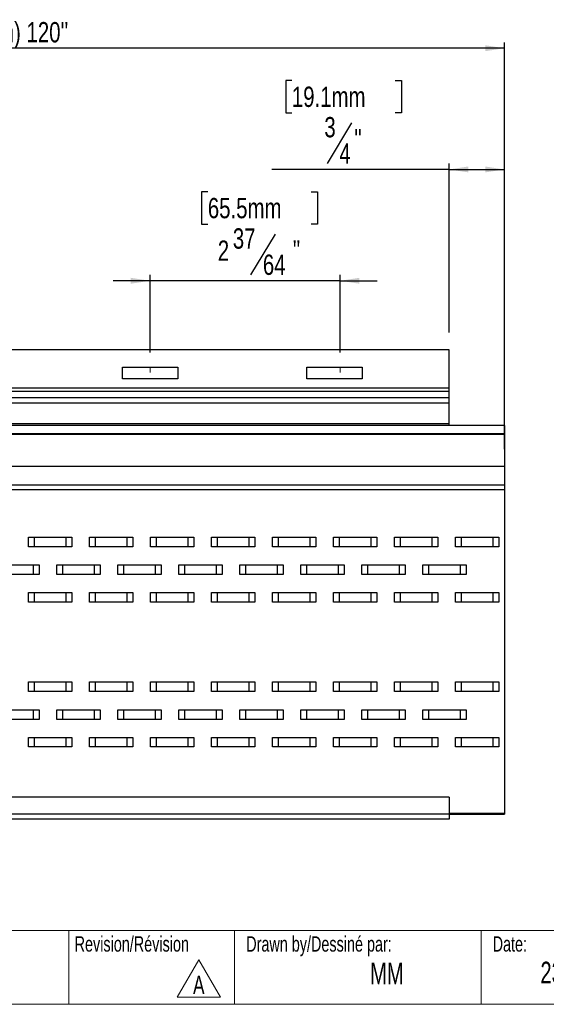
# Model space of a CAD drawing. Header units: inches. Extents: x 0.5 to 19.2, y 0.4 to 10.7.
# Tile 2 of 6: x 4.5 to 8.1, y 0.5 to 7.2. Entities that reach past the tile are written whole.
import ezdxf

# ---------------------------------------------------------------- set-up
doc = ezdxf.new("R2010")
doc.units = ezdxf.units.IN
doc.header["$MEASUREMENT"] = 0
doc.layers.add('FORMAT', color=7, linetype='Continuous')
doc.styles.add('SLDTEXTSTYLE0', font='TXT', dxfattribs={"width": 0.7})
doc.styles.add('SLDTEXTSTYLE3', font='TXT', dxfattribs={"width": 0.75})
doc.dimstyles.new('SLDDIMSTYLE0', dxfattribs={"dimtxt": 0.137795, "dimasz": 0.13, "dimexe": 0, "dimexo": 0.0625, "dimgap": 0.034449, "dimtad": 1, "dimdec": 6, "dimlfac": 2, "dimrnd": 1e-09, "dimzin": 12, "dimdsep": 46, "dimlunit": 5, "dimtxsty": 'SLDTEXTSTYLE3', "dimsah": 1, "dimcen": 0.09, "dimadec": 0, "dimazin": 3, "dimtfac": 1, "dimtmove": 0, "dimatfit": 0, "dimfxl": 1, "dimfrac": 2, "dimtolj": 1, "dimtzin": 12, "dimarcsym": 0})
doc.dimstyles.new('SLDDIMSTYLE1', dxfattribs={"dimtxt": 0.137795, "dimasz": 0.13, "dimexe": 0, "dimexo": 0.0625, "dimgap": 0.034449, "dimtad": 1, "dimdec": 6, "dimlfac": 2, "dimrnd": 1e-09, "dimzin": 12, "dimdsep": 46, "dimlunit": 5, "dimtxsty": 'SLDTEXTSTYLE3', "dimsah": 1, "dimcen": 0.09, "dimadec": 0, "dimazin": 3, "dimtfac": 1, "dimtofl": 0, "dimtmove": 0, "dimatfit": 3, "dimfxl": 1, "dimfrac": 2, "dimtolj": 1, "dimtzin": 12, "dimarcsym": 0})
doc.dimstyles.new('SLDDIMSTYLE2', dxfattribs={"dimtxt": 0.137795, "dimasz": 0.13, "dimexe": 0, "dimexo": 0.0625, "dimgap": 0.034449, "dimtad": 1, "dimlfac": 2, "dimrnd": 1e-09, "dimzin": 12, "dimdsep": 46, "dimlunit": 5, "dimtxsty": 'SLDTEXTSTYLE3', "dimsah": 1, "dimcen": 0.09, "dimadec": 0, "dimazin": 3, "dimtfac": 1, "dimtofl": 0, "dimtmove": 0, "dimatfit": 3, "dimfxl": 1, "dimfrac": 2, "dimtolj": 1, "dimtzin": 12, "dimarcsym": 0})

# ---------------------------------------------------------------- blocks, each defined once
blk = doc.blocks.new('SW_NOTE_0')
at = {"color": 0, "linetype": 'Continuous', "lineweight": 0}
for p, q in [((-0.0982, 0.0158), (0.0483, 0.2695)), ((0.0483, 0.2695), (0.1948, 0.0158)), ((0.1948, 0.0158), (-0.0982, 0.0158))]:
    blk.add_line(p, q, dxfattribs=at)
at = {"color": 0, "linetype": 'Continuous', "lineweight": 0, "insert": (0.0488, 0.1611), "char_height": 0.125, "attachment_point": 2, "style": 'SLDTEXTSTYLE0'}
blk.add_mtext('A', dxfattribs=at)
blk = doc.blocks.new('_D_4')
at = {"layer": 'FORMAT'}
for p, q in [((5.773, 6.0292), (5.731, 6.0292)), ((5.731, 6.0292), (5.731, 5.8105)), ((6.4738, 6.0292), (6.5158, 6.0292)), ((6.5158, 6.0292), (6.5158, 5.8105)), ((5.731, 5.8105), (5.773, 5.8105)), ((6.5158, 5.8105), (6.4738, 5.8105)), ((6.2286, 5.7421), (6.0632, 5.4665)), ((5.381, 5.4261), (5.131, 5.4261)), ((5.381, 4.9401), (5.381, 5.4655)), ((6.67, 5.4261), (5.381, 5.4261)), ((6.67, 4.9401), (6.67, 5.4655)), ((6.67, 5.4261), (6.92, 5.4261))]:
    blk.add_line(p, q, dxfattribs=at)
for points in [[(5.381, 5.4261), (5.251, 5.4461), (5.251, 5.4061)], [(6.67, 5.4261), (6.8, 5.4061), (6.8, 5.4461)]]:
    blk.add_solid(points, dxfattribs=at)
at = {"layer": 'FORMAT', "char_height": 0.1378, "attachment_point": 1, "style": 'SLDTEXTSTYLE3'}
for s, insert in [('65.5mm', (5.773, 5.9881)), ('37', (5.9423, 5.7819)), ('2', (5.8404, 5.6993)), ('"', (6.3495, 5.7014)), ('64', (6.1459, 5.6038))]:
    blk.add_mtext(s, dxfattribs=dict(at, insert=insert))
blk = doc.blocks.new('_D_7')
at = {"layer": 'FORMAT', "color": 250, "true_color": 0x454545}
for p, q in [((1.7834, 4.284), (1.7834, 7.0432)), ((7.7834, 4.284), (7.7834, 7.0432)), ((7.7834, 7.0038), (1.7834, 7.0038))]:
    blk.add_line(p, q, dxfattribs=at)
for points in [[(1.7834, 7.0038), (1.9134, 6.9838), (1.9134, 7.0238)], [(7.7834, 7.0038), (7.6534, 7.0238), (7.6534, 6.9838)]]:
    blk.add_solid(points, dxfattribs=at)
at = {"layer": 'FORMAT', "color": 250, "true_color": 0x454545, "insert": (3.8757, 7.1814), "char_height": 0.137795, "attachment_point": 1, "style": 'SLDTEXTSTYLE3'}
blk.add_mtext("(3048mm) 120''", dxfattribs=at)
blk = doc.blocks.new('_D_9')
at = {"layer": 'FORMAT', "color": 250, "true_color": 0x454545}
for p, q in [((6.3425, 6.7845), (6.3005, 6.7845)), ((6.3005, 6.7845), (6.3005, 6.5657)), ((7.0433, 6.7845), (7.0853, 6.7845)), ((7.0853, 6.7845), (7.0853, 6.5657)), ((6.3005, 6.5657), (6.3425, 6.5657)), ((7.0853, 6.5657), (7.0433, 6.5657)), ((6.7471, 6.4973), (6.5818, 6.2218)), ((7.4084, 5.0747), (7.4084, 6.2207)), ((7.7834, 4.5629), (7.7834, 6.2207)), ((7.4084, 6.1814), (6.2076, 6.1814)), ((7.4084, 6.1814), (7.7834, 6.1814))]:
    blk.add_line(p, q, dxfattribs=at)
for points in [[(7.4084, 6.1814), (7.5384, 6.1614), (7.5384, 6.2014)], [(7.7834, 6.1814), (7.6534, 6.2014), (7.6534, 6.1614)]]:
    blk.add_solid(points, dxfattribs=at)
at = {"layer": 'FORMAT', "color": 250, "true_color": 0x454545, "char_height": 0.1378, "attachment_point": 1, "style": 'SLDTEXTSTYLE3'}
for s, insert in [('19.1mm', (6.3425, 6.7433)), ('3', (6.5626, 6.5372)), ('"', (6.7663, 6.4566)), ('4', (6.6645, 6.359))]:
    blk.add_mtext(s, dxfattribs=dict(at, insert=insert))

msp = doc.modelspace()

# ---------------------------------------------------------------- linework, layer by layer
at = {"color": 7, "linetype": 'Continuous', "lineweight": 25}
for p, q in [((7.40836606, 4.95657335), (2.15836606, 4.95657335)), ((7.40836606, 4.69816982), (7.40836606, 4.95657335)), ((5.19346401, 4.83964422), (5.56846401, 4.83964422)), ((5.19346401, 4.76090406), (5.19346401, 4.83964422)), ((5.56846401, 4.83964422), (5.56846401, 4.76090406)), ((6.44346401, 4.83964422), (6.81846401, 4.83964422)), ((6.44346401, 4.76090406), (6.44346401, 4.83964422)), ((6.81846401, 4.83964422), (6.81846401, 4.76090406)), ((5.56846401, 4.76090406), (5.19346401, 4.76090406)), ((6.81846401, 4.76090406), (6.44346401, 4.76090406)), ((7.40836606, 4.69816982), (2.15836606, 4.69816982)), ((7.40836606, 4.67531663), (7.40836606, 4.69816982)), ((7.40836606, 4.67531663), (2.15836606, 4.67531663)), ((7.40836606, 4.63156792), (2.15836606, 4.63156792)), ((7.40836606, 4.63156792), (7.40836606, 4.67531663)), ((7.40836606, 4.59630607), (7.40836606, 4.63156792)), ((7.40836606, 4.59630607), (2.15836606, 4.59630607)), ((7.40836606, 4.45554783), (7.40836606, 4.59630607)), ((7.78336606, 4.44346556), (1.78336606, 4.44346556)), ((7.40836606, 4.45554783), (2.15836606, 4.45554783)), ((7.40836606, 4.44476233), (7.40836606, 4.45554783)), ((7.78336606, 4.44476233), (7.40836606, 4.44476233)), ((7.78336606, 4.44476233), (7.78336606, 4.44346556)), ((7.78336606, 4.44346556), (7.78336606, 4.38719538)), ((7.78336606, 4.38719538), (1.78336606, 4.38719538)), ((7.78336606, 4.38242393), (1.78336606, 4.38242393)), ((7.78336606, 4.38719538), (7.78336606, 4.38242393)), ((7.78336606, 4.38242393), (7.78336606, 4.1658885)), ((7.78336606, 4.1658885), (1.78336606, 4.1658885)), ((7.78336606, 4.1658885), (7.78336606, 4.03980769)), ((7.78336606, 4.03980769), (1.78336606, 4.03980769)), ((7.78336606, 4.03980769), (7.78336606, 4.00755761)), ((7.78336606, 4.00755761), (1.78336606, 4.00755761)), ((7.78336606, 4.00755761), (7.78336606, 1.81267572)), ((4.55686316, 3.62149881), (4.55686316, 3.68645944)), ((4.55686316, 3.68645944), (4.5958982, 3.68645944)), ((4.5958982, 3.68645944), (4.5958982, 3.62149881)), ((4.5958982, 3.68645944), (4.81310372, 3.68645944)), ((4.81310372, 3.62149881), (4.81310372, 3.68645944)), ((4.81310372, 3.68645944), (4.85213876, 3.68645944)), ((4.85213876, 3.68645944), (4.85213876, 3.62149881)), ((4.97024899, 3.62149881), (4.97024899, 3.68645944)), ((4.97024899, 3.68645944), (5.00928402, 3.68645944)), ((5.00928402, 3.68645944), (5.00928402, 3.62149881)), ((5.00928402, 3.68645944), (5.22648955, 3.68645944)), ((5.22648955, 3.62149881), (5.22648955, 3.68645944)), ((5.22648955, 3.68645944), (5.26552458, 3.68645944)), ((5.26552458, 3.68645944), (5.26552458, 3.62149881)), ((5.38363482, 3.62149881), (5.38363482, 3.68645944)), ((5.38363482, 3.68645944), (5.42266985, 3.68645944)), ((5.42266985, 3.68645944), (5.42266985, 3.62149881)), ((5.42266985, 3.68645944), (5.63987538, 3.68645944)), ((5.63987538, 3.62149881), (5.63987538, 3.68645944)), ((5.63987538, 3.68645944), (5.67891041, 3.68645944)), ((5.67891041, 3.68645944), (5.67891041, 3.62149881)), ((5.79702065, 3.62149881), (5.79702065, 3.68645944)), ((5.79702065, 3.68645944), (5.83605568, 3.68645944)), ((5.83605568, 3.68645944), (5.83605568, 3.62149881)), ((5.83605568, 3.68645944), (6.0532612, 3.68645944)), ((6.0532612, 3.62149881), (6.0532612, 3.68645944)), ((6.0532612, 3.68645944), (6.09229624, 3.68645944)), ((6.09229624, 3.68645944), (6.09229624, 3.62149881)), ((6.21040647, 3.62149881), (6.21040647, 3.68645944)), ((6.21040647, 3.68645944), (6.2494415, 3.68645944)), ((6.2494415, 3.68645944), (6.2494415, 3.62149881)), ((6.2494415, 3.68645944), (6.46664703, 3.68645944)), ((6.46664703, 3.62149881), (6.46664703, 3.68645944)), ((6.46664703, 3.68645944), (6.50568206, 3.68645944)), ((6.50568206, 3.68645944), (6.50568206, 3.62149881)), ((6.6237923, 3.62149881), (6.6237923, 3.68645944)), ((6.6237923, 3.68645944), (6.66282733, 3.68645944)), ((6.66282733, 3.68645944), (6.66282733, 3.62149881)), ((6.66282733, 3.68645944), (6.88003286, 3.68645944)), ((6.88003286, 3.62149881), (6.88003286, 3.68645944)), ((6.88003286, 3.68645944), (6.91906789, 3.68645944)), ((6.91906789, 3.68645944), (6.91906789, 3.62149881)), ((7.03717813, 3.62149881), (7.03717813, 3.68645944)), ((7.03717813, 3.68645944), (7.07621316, 3.68645944)), ((7.07621316, 3.68645944), (7.07621316, 3.62149881)), ((7.07621316, 3.68645944), (7.29341868, 3.68645944)), ((7.29341868, 3.62149881), (7.29341868, 3.68645944)), ((7.29341868, 3.68645944), (7.33245372, 3.68645944)), ((7.33245372, 3.68645944), (7.33245372, 3.62149881)), ((7.45056395, 3.62149881), (7.45056395, 3.68645944)), ((7.45056395, 3.68645944), (7.48959898, 3.68645944)), ((7.48959898, 3.68645944), (7.48959898, 3.62149881)), ((7.48959898, 3.68645944), (7.70680451, 3.68645944)), ((7.70680451, 3.62149881), (7.70680451, 3.68645944)), ((7.70680451, 3.68645944), (7.74583954, 3.68645944)), ((7.74583954, 3.68645944), (7.74583954, 3.62149881)), ((4.5958982, 3.62149881), (4.55686316, 3.62149881)), ((4.81310372, 3.62149881), (4.5958982, 3.62149881)), ((4.85213876, 3.62149881), (4.81310372, 3.62149881)), ((5.00928402, 3.62149881), (4.97024899, 3.62149881)), ((5.22648955, 3.62149881), (5.00928402, 3.62149881)), ((5.26552458, 3.62149881), (5.22648955, 3.62149881)), ((5.42266985, 3.62149881), (5.38363482, 3.62149881)), ((5.63987538, 3.62149881), (5.42266985, 3.62149881)), ((5.67891041, 3.62149881), (5.63987538, 3.62149881)), ((5.83605568, 3.62149881), (5.79702065, 3.62149881)), ((6.0532612, 3.62149881), (5.83605568, 3.62149881)), ((6.09229624, 3.62149881), (6.0532612, 3.62149881)), ((6.2494415, 3.62149881), (6.21040647, 3.62149881)), ((6.46664703, 3.62149881), (6.2494415, 3.62149881)), ((6.50568206, 3.62149881), (6.46664703, 3.62149881)), ((6.66282733, 3.62149881), (6.6237923, 3.62149881)), ((6.88003286, 3.62149881), (6.66282733, 3.62149881)), ((6.91906789, 3.62149881), (6.88003286, 3.62149881)), ((7.07621316, 3.62149881), (7.03717813, 3.62149881)), ((7.29341868, 3.62149881), (7.07621316, 3.62149881)), ((7.33245372, 3.62149881), (7.29341868, 3.62149881)), ((7.48959898, 3.62149881), (7.45056395, 3.62149881)), ((7.70680451, 3.62149881), (7.48959898, 3.62149881)), ((7.74583954, 3.62149881), (7.70680451, 3.62149881)), ((4.3744415, 3.49922004), (4.59164703, 3.49922004)), ((4.59164703, 3.43425941), (4.59164703, 3.49922004)), ((4.59164703, 3.49922004), (4.63068206, 3.49922004)), ((4.63068206, 3.49922004), (4.63068206, 3.43425941)), ((4.7487923, 3.43425941), (4.7487923, 3.49922004)), ((4.7487923, 3.49922004), (4.78782733, 3.49922004)), ((4.78782733, 3.49922004), (4.78782733, 3.43425941)), ((4.78782733, 3.49922004), (5.00503286, 3.49922004)), ((5.00503286, 3.43425941), (5.00503286, 3.49922004)), ((5.00503286, 3.49922004), (5.04406789, 3.49922004)), ((5.04406789, 3.49922004), (5.04406789, 3.43425941)), ((5.16217813, 3.43425941), (5.16217813, 3.49922004)), ((5.16217813, 3.49922004), (5.20121316, 3.49922004)), ((5.20121316, 3.49922004), (5.20121316, 3.43425941)), ((5.20121316, 3.49922004), (5.41841868, 3.49922004)), ((5.41841868, 3.43425941), (5.41841868, 3.49922004)), ((5.41841868, 3.49922004), (5.45745372, 3.49922004)), ((5.45745372, 3.49922004), (5.45745372, 3.43425941)), ((5.57556395, 3.43425941), (5.57556395, 3.49922004)), ((5.57556395, 3.49922004), (5.61459898, 3.49922004)), ((5.61459898, 3.49922004), (5.61459898, 3.43425941)), ((5.61459898, 3.49922004), (5.83180451, 3.49922004)), ((5.83180451, 3.43425941), (5.83180451, 3.49922004)), ((5.83180451, 3.49922004), (5.87083954, 3.49922004)), ((5.87083954, 3.49922004), (5.87083954, 3.43425941)), ((5.98894978, 3.43425941), (5.98894978, 3.49922004)), ((5.98894978, 3.49922004), (6.02798481, 3.49922004)), ((6.02798481, 3.49922004), (6.02798481, 3.43425941)), ((6.02798481, 3.49922004), (6.24519034, 3.49922004)), ((6.24519034, 3.43425941), (6.24519034, 3.49922004)), ((6.24519034, 3.49922004), (6.28422537, 3.49922004)), ((6.28422537, 3.49922004), (6.28422537, 3.43425941)), ((6.40233561, 3.43425941), (6.40233561, 3.49922004)), ((6.40233561, 3.49922004), (6.44137064, 3.49922004)), ((6.44137064, 3.49922004), (6.44137064, 3.43425941)), ((6.44137064, 3.49922004), (6.65857617, 3.49922004)), ((6.65857617, 3.43425941), (6.65857617, 3.49922004)), ((6.65857617, 3.49922004), (6.6976112, 3.49922004)), ((6.6976112, 3.49922004), (6.6976112, 3.43425941)), ((6.81572143, 3.43425941), (6.81572143, 3.49922004)), ((6.81572143, 3.49922004), (6.85475646, 3.49922004)), ((6.85475646, 3.49922004), (6.85475646, 3.43425941)), ((6.85475646, 3.49922004), (7.07196199, 3.49922004)), ((7.07196199, 3.43425941), (7.07196199, 3.49922004)), ((7.07196199, 3.49922004), (7.11099702, 3.49922004)), ((7.11099702, 3.49922004), (7.11099702, 3.43425941)), ((7.22910726, 3.43425941), (7.22910726, 3.49922004)), ((7.22910726, 3.49922004), (7.26814229, 3.49922004)), ((7.26814229, 3.49922004), (7.26814229, 3.43425941)), ((7.26814229, 3.49922004), (7.48534782, 3.49922004)), ((7.48534782, 3.43425941), (7.48534782, 3.49922004)), ((7.48534782, 3.49922004), (7.52438285, 3.49922004)), ((7.52438285, 3.49922004), (7.52438285, 3.43425941)), ((4.59164703, 3.43425941), (4.3744415, 3.43425941)), ((4.63068206, 3.43425941), (4.59164703, 3.43425941)), ((4.78782733, 3.43425941), (4.7487923, 3.43425941)), ((5.00503286, 3.43425941), (4.78782733, 3.43425941)), ((5.04406789, 3.43425941), (5.00503286, 3.43425941)), ((5.20121316, 3.43425941), (5.16217813, 3.43425941)), ((5.41841868, 3.43425941), (5.20121316, 3.43425941)), ((5.45745372, 3.43425941), (5.41841868, 3.43425941)), ((5.61459898, 3.43425941), (5.57556395, 3.43425941)), ((5.83180451, 3.43425941), (5.61459898, 3.43425941)), ((5.87083954, 3.43425941), (5.83180451, 3.43425941)), ((6.02798481, 3.43425941), (5.98894978, 3.43425941)), ((6.24519034, 3.43425941), (6.02798481, 3.43425941)), ((6.28422537, 3.43425941), (6.24519034, 3.43425941)), ((6.44137064, 3.43425941), (6.40233561, 3.43425941)), ((6.65857617, 3.43425941), (6.44137064, 3.43425941)), ((6.6976112, 3.43425941), (6.65857617, 3.43425941)), ((6.85475646, 3.43425941), (6.81572143, 3.43425941)), ((7.07196199, 3.43425941), (6.85475646, 3.43425941)), ((7.11099702, 3.43425941), (7.07196199, 3.43425941)), ((7.26814229, 3.43425941), (7.22910726, 3.43425941)), ((7.48534782, 3.43425941), (7.26814229, 3.43425941)), ((7.52438285, 3.43425941), (7.48534782, 3.43425941)), ((4.55686316, 3.24551456), (4.55686316, 3.31047519)), ((4.55686316, 3.31047519), (4.5958982, 3.31047519)), ((4.5958982, 3.31047519), (4.5958982, 3.24551456)), ((4.5958982, 3.31047519), (4.81310372, 3.31047519)), ((4.81310372, 3.24551456), (4.81310372, 3.31047519)), ((4.81310372, 3.31047519), (4.85213876, 3.31047519)), ((4.85213876, 3.31047519), (4.85213876, 3.24551456)), ((4.97024899, 3.24551456), (4.97024899, 3.31047519)), ((4.97024899, 3.31047519), (5.00928402, 3.31047519)), ((5.00928402, 3.31047519), (5.00928402, 3.24551456)), ((5.00928402, 3.31047519), (5.22648955, 3.31047519)), ((5.22648955, 3.24551456), (5.22648955, 3.31047519)), ((5.22648955, 3.31047519), (5.26552458, 3.31047519)), ((5.26552458, 3.31047519), (5.26552458, 3.24551456)), ((5.38363482, 3.24551456), (5.38363482, 3.31047519)), ((5.38363482, 3.31047519), (5.42266985, 3.31047519)), ((5.42266985, 3.31047519), (5.42266985, 3.24551456)), ((5.42266985, 3.31047519), (5.63987538, 3.31047519)), ((5.63987538, 3.24551456), (5.63987538, 3.31047519)), ((5.63987538, 3.31047519), (5.67891041, 3.31047519)), ((5.67891041, 3.31047519), (5.67891041, 3.24551456)), ((5.79702065, 3.24551456), (5.79702065, 3.31047519)), ((5.79702065, 3.31047519), (5.83605568, 3.31047519)), ((5.83605568, 3.31047519), (5.83605568, 3.24551456)), ((5.83605568, 3.31047519), (6.0532612, 3.31047519)), ((6.0532612, 3.24551456), (6.0532612, 3.31047519)), ((6.0532612, 3.31047519), (6.09229624, 3.31047519)), ((6.09229624, 3.31047519), (6.09229624, 3.24551456)), ((6.21040647, 3.24551456), (6.21040647, 3.31047519)), ((6.21040647, 3.31047519), (6.2494415, 3.31047519)), ((6.2494415, 3.31047519), (6.2494415, 3.24551456)), ((6.2494415, 3.31047519), (6.46664703, 3.31047519)), ((6.46664703, 3.24551456), (6.46664703, 3.31047519)), ((6.46664703, 3.31047519), (6.50568206, 3.31047519)), ((6.50568206, 3.31047519), (6.50568206, 3.24551456)), ((6.6237923, 3.24551456), (6.6237923, 3.31047519)), ((6.6237923, 3.31047519), (6.66282733, 3.31047519)), ((6.66282733, 3.31047519), (6.66282733, 3.24551456)), ((6.66282733, 3.31047519), (6.88003286, 3.31047519)), ((6.88003286, 3.24551456), (6.88003286, 3.31047519)), ((6.88003286, 3.31047519), (6.91906789, 3.31047519)), ((6.91906789, 3.31047519), (6.91906789, 3.24551456)), ((7.03717813, 3.24551456), (7.03717813, 3.31047519)), ((7.03717813, 3.31047519), (7.07621316, 3.31047519)), ((7.07621316, 3.31047519), (7.07621316, 3.24551456)), ((7.07621316, 3.31047519), (7.29341868, 3.31047519)), ((7.29341868, 3.24551456), (7.29341868, 3.31047519)), ((7.29341868, 3.31047519), (7.33245372, 3.31047519)), ((7.33245372, 3.31047519), (7.33245372, 3.24551456)), ((7.45056395, 3.24551456), (7.45056395, 3.31047519)), ((7.45056395, 3.31047519), (7.48959898, 3.31047519)), ((7.48959898, 3.31047519), (7.48959898, 3.24551456)), ((7.48959898, 3.31047519), (7.70680451, 3.31047519)), ((7.70680451, 3.24551456), (7.70680451, 3.31047519)), ((7.70680451, 3.31047519), (7.74583954, 3.31047519)), ((7.74583954, 3.31047519), (7.74583954, 3.24551456)), ((4.5958982, 3.24551456), (4.55686316, 3.24551456)), ((4.81310372, 3.24551456), (4.5958982, 3.24551456)), ((4.85213876, 3.24551456), (4.81310372, 3.24551456)), ((5.00928402, 3.24551456), (4.97024899, 3.24551456)), ((5.22648955, 3.24551456), (5.00928402, 3.24551456)), ((5.26552458, 3.24551456), (5.22648955, 3.24551456)), ((5.42266985, 3.24551456), (5.38363482, 3.24551456)), ((5.63987538, 3.24551456), (5.42266985, 3.24551456)), ((5.67891041, 3.24551456), (5.63987538, 3.24551456)), ((5.83605568, 3.24551456), (5.79702065, 3.24551456)), ((6.0532612, 3.24551456), (5.83605568, 3.24551456)), ((6.09229624, 3.24551456), (6.0532612, 3.24551456)), ((6.2494415, 3.24551456), (6.21040647, 3.24551456)), ((6.46664703, 3.24551456), (6.2494415, 3.24551456)), ((6.50568206, 3.24551456), (6.46664703, 3.24551456)), ((6.66282733, 3.24551456), (6.6237923, 3.24551456)), ((6.88003286, 3.24551456), (6.66282733, 3.24551456)), ((6.91906789, 3.24551456), (6.88003286, 3.24551456)), ((7.07621316, 3.24551456), (7.03717813, 3.24551456)), ((7.29341868, 3.24551456), (7.07621316, 3.24551456)), ((7.33245372, 3.24551456), (7.29341868, 3.24551456)), ((7.48959898, 3.24551456), (7.45056395, 3.24551456)), ((7.70680451, 3.24551456), (7.48959898, 3.24551456)), ((7.74583954, 3.24551456), (7.70680451, 3.24551456)), ((4.55686316, 2.63921535), (4.55686316, 2.70417598)), ((4.55686316, 2.70417598), (4.5958982, 2.70417598)), ((4.5958982, 2.70417598), (4.5958982, 2.63921535)), ((4.5958982, 2.70417598), (4.81310372, 2.70417598)), ((4.81310372, 2.63921535), (4.81310372, 2.70417598)), ((4.81310372, 2.70417598), (4.85213876, 2.70417598)), ((4.85213876, 2.70417598), (4.85213876, 2.63921535)), ((4.97024899, 2.63921535), (4.97024899, 2.70417598)), ((4.97024899, 2.70417598), (5.00928402, 2.70417598)), ((5.00928402, 2.70417598), (5.00928402, 2.63921535)), ((5.00928402, 2.70417598), (5.22648955, 2.70417598)), ((5.22648955, 2.63921535), (5.22648955, 2.70417598)), ((5.22648955, 2.70417598), (5.26552458, 2.70417598)), ((5.26552458, 2.70417598), (5.26552458, 2.63921535)), ((5.38363482, 2.63921535), (5.38363482, 2.70417598)), ((5.38363482, 2.70417598), (5.42266985, 2.70417598)), ((5.42266985, 2.70417598), (5.42266985, 2.63921535)), ((5.42266985, 2.70417598), (5.63987538, 2.70417598)), ((5.63987538, 2.63921535), (5.63987538, 2.70417598)), ((5.63987538, 2.70417598), (5.67891041, 2.70417598)), ((5.67891041, 2.70417598), (5.67891041, 2.63921535)), ((5.79702065, 2.63921535), (5.79702065, 2.70417598)), ((5.79702065, 2.70417598), (5.83605568, 2.70417598)), ((5.83605568, 2.70417598), (5.83605568, 2.63921535)), ((5.83605568, 2.70417598), (6.0532612, 2.70417598)), ((6.0532612, 2.63921535), (6.0532612, 2.70417598)), ((6.0532612, 2.70417598), (6.09229624, 2.70417598)), ((6.09229624, 2.70417598), (6.09229624, 2.63921535)), ((6.21040647, 2.63921535), (6.21040647, 2.70417598)), ((6.21040647, 2.70417598), (6.2494415, 2.70417598)), ((6.2494415, 2.70417598), (6.2494415, 2.63921535)), ((6.2494415, 2.70417598), (6.46664703, 2.70417598)), ((6.46664703, 2.63921535), (6.46664703, 2.70417598)), ((6.46664703, 2.70417598), (6.50568206, 2.70417598)), ((6.50568206, 2.70417598), (6.50568206, 2.63921535)), ((6.6237923, 2.63921535), (6.6237923, 2.70417598)), ((6.6237923, 2.70417598), (6.66282733, 2.70417598)), ((6.66282733, 2.70417598), (6.66282733, 2.63921535)), ((6.66282733, 2.70417598), (6.88003286, 2.70417598)), ((6.88003286, 2.63921535), (6.88003286, 2.70417598)), ((6.88003286, 2.70417598), (6.91906789, 2.70417598)), ((6.91906789, 2.70417598), (6.91906789, 2.63921535)), ((7.03717813, 2.63921535), (7.03717813, 2.70417598)), ((7.03717813, 2.70417598), (7.07621316, 2.70417598)), ((7.07621316, 2.70417598), (7.07621316, 2.63921535)), ((7.07621316, 2.70417598), (7.29341868, 2.70417598)), ((7.29341868, 2.63921535), (7.29341868, 2.70417598)), ((7.29341868, 2.70417598), (7.33245372, 2.70417598)), ((7.33245372, 2.70417598), (7.33245372, 2.63921535)), ((7.45056395, 2.63921535), (7.45056395, 2.70417598)), ((7.45056395, 2.70417598), (7.48959898, 2.70417598)), ((7.48959898, 2.70417598), (7.48959898, 2.63921535)), ((7.48959898, 2.70417598), (7.70680451, 2.70417598)), ((7.70680451, 2.63921535), (7.70680451, 2.70417598)), ((7.70680451, 2.70417598), (7.74583954, 2.70417598)), ((7.74583954, 2.70417598), (7.74583954, 2.63921535)), ((4.5958982, 2.63921535), (4.55686316, 2.63921535)), ((4.81310372, 2.63921535), (4.5958982, 2.63921535)), ((4.85213876, 2.63921535), (4.81310372, 2.63921535)), ((5.00928402, 2.63921535), (4.97024899, 2.63921535)), ((5.22648955, 2.63921535), (5.00928402, 2.63921535)), ((5.26552458, 2.63921535), (5.22648955, 2.63921535)), ((5.42266985, 2.63921535), (5.38363482, 2.63921535)), ((5.63987538, 2.63921535), (5.42266985, 2.63921535)), ((5.67891041, 2.63921535), (5.63987538, 2.63921535)), ((5.83605568, 2.63921535), (5.79702065, 2.63921535)), ((6.0532612, 2.63921535), (5.83605568, 2.63921535)), ((6.09229624, 2.63921535), (6.0532612, 2.63921535)), ((6.2494415, 2.63921535), (6.21040647, 2.63921535)), ((6.46664703, 2.63921535), (6.2494415, 2.63921535)), ((6.50568206, 2.63921535), (6.46664703, 2.63921535)), ((6.66282733, 2.63921535), (6.6237923, 2.63921535)), ((6.88003286, 2.63921535), (6.66282733, 2.63921535)), ((6.91906789, 2.63921535), (6.88003286, 2.63921535)), ((7.07621316, 2.63921535), (7.03717813, 2.63921535)), ((7.29341868, 2.63921535), (7.07621316, 2.63921535)), ((7.33245372, 2.63921535), (7.29341868, 2.63921535)), ((7.48959898, 2.63921535), (7.45056395, 2.63921535)), ((7.70680451, 2.63921535), (7.48959898, 2.63921535)), ((7.74583954, 2.63921535), (7.70680451, 2.63921535)), ((4.3744415, 2.51543113), (4.59164703, 2.51543113)), ((4.59164703, 2.4504705), (4.59164703, 2.51543113)), ((4.59164703, 2.51543113), (4.63068206, 2.51543113)), ((4.63068206, 2.51543113), (4.63068206, 2.4504705)), ((4.7487923, 2.4504705), (4.7487923, 2.51543113)), ((4.7487923, 2.51543113), (4.78782733, 2.51543113)), ((4.78782733, 2.51543113), (4.78782733, 2.4504705)), ((4.78782733, 2.51543113), (5.00503286, 2.51543113)), ((5.00503286, 2.4504705), (5.00503286, 2.51543113)), ((5.00503286, 2.51543113), (5.04406789, 2.51543113)), ((5.04406789, 2.51543113), (5.04406789, 2.4504705)), ((5.16217813, 2.4504705), (5.16217813, 2.51543113)), ((5.16217813, 2.51543113), (5.20121316, 2.51543113)), ((5.20121316, 2.51543113), (5.20121316, 2.4504705)), ((5.20121316, 2.51543113), (5.41841868, 2.51543113)), ((5.41841868, 2.4504705), (5.41841868, 2.51543113)), ((5.41841868, 2.51543113), (5.45745372, 2.51543113)), ((5.45745372, 2.51543113), (5.45745372, 2.4504705)), ((5.57556395, 2.4504705), (5.57556395, 2.51543113)), ((5.57556395, 2.51543113), (5.61459898, 2.51543113)), ((5.61459898, 2.51543113), (5.61459898, 2.4504705)), ((5.61459898, 2.51543113), (5.83180451, 2.51543113)), ((5.83180451, 2.4504705), (5.83180451, 2.51543113)), ((5.83180451, 2.51543113), (5.87083954, 2.51543113)), ((5.87083954, 2.51543113), (5.87083954, 2.4504705)), ((5.98894978, 2.4504705), (5.98894978, 2.51543113)), ((5.98894978, 2.51543113), (6.02798481, 2.51543113)), ((6.02798481, 2.51543113), (6.02798481, 2.4504705)), ((6.02798481, 2.51543113), (6.24519034, 2.51543113)), ((6.24519034, 2.4504705), (6.24519034, 2.51543113)), ((6.24519034, 2.51543113), (6.28422537, 2.51543113)), ((6.28422537, 2.51543113), (6.28422537, 2.4504705)), ((6.40233561, 2.4504705), (6.40233561, 2.51543113)), ((6.40233561, 2.51543113), (6.44137064, 2.51543113)), ((6.44137064, 2.51543113), (6.44137064, 2.4504705)), ((6.44137064, 2.51543113), (6.65857617, 2.51543113)), ((6.65857617, 2.4504705), (6.65857617, 2.51543113)), ((6.65857617, 2.51543113), (6.6976112, 2.51543113)), ((6.6976112, 2.51543113), (6.6976112, 2.4504705)), ((6.81572143, 2.4504705), (6.81572143, 2.51543113)), ((6.81572143, 2.51543113), (6.85475646, 2.51543113)), ((6.85475646, 2.51543113), (6.85475646, 2.4504705)), ((6.85475646, 2.51543113), (7.07196199, 2.51543113)), ((7.07196199, 2.4504705), (7.07196199, 2.51543113)), ((7.07196199, 2.51543113), (7.11099702, 2.51543113)), ((7.11099702, 2.51543113), (7.11099702, 2.4504705)), ((7.22910726, 2.4504705), (7.22910726, 2.51543113)), ((7.22910726, 2.51543113), (7.26814229, 2.51543113)), ((7.26814229, 2.51543113), (7.26814229, 2.4504705)), ((7.26814229, 2.51543113), (7.48534782, 2.51543113)), ((7.48534782, 2.4504705), (7.48534782, 2.51543113)), ((7.48534782, 2.51543113), (7.52438285, 2.51543113)), ((7.52438285, 2.51543113), (7.52438285, 2.4504705)), ((4.59164703, 2.4504705), (4.3744415, 2.4504705)), ((4.63068206, 2.4504705), (4.59164703, 2.4504705)), ((4.78782733, 2.4504705), (4.7487923, 2.4504705)), ((5.00503286, 2.4504705), (4.78782733, 2.4504705)), ((5.04406789, 2.4504705), (5.00503286, 2.4504705)), ((5.20121316, 2.4504705), (5.16217813, 2.4504705)), ((5.41841868, 2.4504705), (5.20121316, 2.4504705)), ((5.45745372, 2.4504705), (5.41841868, 2.4504705)), ((5.61459898, 2.4504705), (5.57556395, 2.4504705)), ((5.83180451, 2.4504705), (5.61459898, 2.4504705)), ((5.87083954, 2.4504705), (5.83180451, 2.4504705)), ((6.02798481, 2.4504705), (5.98894978, 2.4504705)), ((6.24519034, 2.4504705), (6.02798481, 2.4504705)), ((6.28422537, 2.4504705), (6.24519034, 2.4504705)), ((6.44137064, 2.4504705), (6.40233561, 2.4504705)), ((6.65857617, 2.4504705), (6.44137064, 2.4504705)), ((6.6976112, 2.4504705), (6.65857617, 2.4504705)), ((6.85475646, 2.4504705), (6.81572143, 2.4504705)), ((7.07196199, 2.4504705), (6.85475646, 2.4504705)), ((7.11099702, 2.4504705), (7.07196199, 2.4504705)), ((7.26814229, 2.4504705), (7.22910726, 2.4504705)), ((7.48534782, 2.4504705), (7.26814229, 2.4504705)), ((7.52438285, 2.4504705), (7.48534782, 2.4504705)), ((4.55686316, 2.26323109), (4.55686316, 2.32819172)), ((4.55686316, 2.32819172), (4.5958982, 2.32819172)), ((4.5958982, 2.32819172), (4.5958982, 2.26323109)), ((4.5958982, 2.32819172), (4.81310372, 2.32819172)), ((4.81310372, 2.26323109), (4.81310372, 2.32819172)), ((4.81310372, 2.32819172), (4.85213876, 2.32819172)), ((4.85213876, 2.32819172), (4.85213876, 2.26323109)), ((4.97024899, 2.26323109), (4.97024899, 2.32819172)), ((4.97024899, 2.32819172), (5.00928402, 2.32819172)), ((5.00928402, 2.32819172), (5.00928402, 2.26323109)), ((5.00928402, 2.32819172), (5.22648955, 2.32819172)), ((5.22648955, 2.26323109), (5.22648955, 2.32819172)), ((5.22648955, 2.32819172), (5.26552458, 2.32819172)), ((5.26552458, 2.32819172), (5.26552458, 2.26323109)), ((5.38363482, 2.26323109), (5.38363482, 2.32819172)), ((5.38363482, 2.32819172), (5.42266985, 2.32819172)), ((5.42266985, 2.32819172), (5.42266985, 2.26323109)), ((5.42266985, 2.32819172), (5.63987538, 2.32819172)), ((5.63987538, 2.26323109), (5.63987538, 2.32819172)), ((5.63987538, 2.32819172), (5.67891041, 2.32819172)), ((5.67891041, 2.32819172), (5.67891041, 2.26323109)), ((5.79702065, 2.26323109), (5.79702065, 2.32819172)), ((5.79702065, 2.32819172), (5.83605568, 2.32819172)), ((5.83605568, 2.32819172), (5.83605568, 2.26323109)), ((5.83605568, 2.32819172), (6.0532612, 2.32819172)), ((6.0532612, 2.26323109), (6.0532612, 2.32819172)), ((6.0532612, 2.32819172), (6.09229624, 2.32819172)), ((6.09229624, 2.32819172), (6.09229624, 2.26323109)), ((6.21040647, 2.26323109), (6.21040647, 2.32819172)), ((6.21040647, 2.32819172), (6.2494415, 2.32819172)), ((6.2494415, 2.32819172), (6.2494415, 2.26323109)), ((6.2494415, 2.32819172), (6.46664703, 2.32819172)), ((6.46664703, 2.26323109), (6.46664703, 2.32819172)), ((6.46664703, 2.32819172), (6.50568206, 2.32819172)), ((6.50568206, 2.32819172), (6.50568206, 2.26323109)), ((6.6237923, 2.26323109), (6.6237923, 2.32819172)), ((6.6237923, 2.32819172), (6.66282733, 2.32819172)), ((6.66282733, 2.32819172), (6.66282733, 2.26323109)), ((6.66282733, 2.32819172), (6.88003286, 2.32819172)), ((6.88003286, 2.26323109), (6.88003286, 2.32819172)), ((6.88003286, 2.32819172), (6.91906789, 2.32819172)), ((6.91906789, 2.32819172), (6.91906789, 2.26323109)), ((7.03717813, 2.26323109), (7.03717813, 2.32819172)), ((7.03717813, 2.32819172), (7.07621316, 2.32819172)), ((7.07621316, 2.32819172), (7.07621316, 2.26323109)), ((7.07621316, 2.32819172), (7.29341868, 2.32819172)), ((7.29341868, 2.26323109), (7.29341868, 2.32819172)), ((7.29341868, 2.32819172), (7.33245372, 2.32819172)), ((7.33245372, 2.32819172), (7.33245372, 2.26323109)), ((7.45056395, 2.26323109), (7.45056395, 2.32819172)), ((7.45056395, 2.32819172), (7.48959898, 2.32819172)), ((7.48959898, 2.32819172), (7.48959898, 2.26323109)), ((7.48959898, 2.32819172), (7.70680451, 2.32819172)), ((7.70680451, 2.26323109), (7.70680451, 2.32819172)), ((7.70680451, 2.32819172), (7.74583954, 2.32819172)), ((7.74583954, 2.32819172), (7.74583954, 2.26323109)), ((4.5958982, 2.26323109), (4.55686316, 2.26323109)), ((4.81310372, 2.26323109), (4.5958982, 2.26323109)), ((4.85213876, 2.26323109), (4.81310372, 2.26323109)), ((5.00928402, 2.26323109), (4.97024899, 2.26323109)), ((5.22648955, 2.26323109), (5.00928402, 2.26323109)), ((5.26552458, 2.26323109), (5.22648955, 2.26323109)), ((5.42266985, 2.26323109), (5.38363482, 2.26323109)), ((5.63987538, 2.26323109), (5.42266985, 2.26323109)), ((5.67891041, 2.26323109), (5.63987538, 2.26323109)), ((5.83605568, 2.26323109), (5.79702065, 2.26323109)), ((6.0532612, 2.26323109), (5.83605568, 2.26323109)), ((6.09229624, 2.26323109), (6.0532612, 2.26323109)), ((6.2494415, 2.26323109), (6.21040647, 2.26323109)), ((6.46664703, 2.26323109), (6.2494415, 2.26323109)), ((6.50568206, 2.26323109), (6.46664703, 2.26323109)), ((6.66282733, 2.26323109), (6.6237923, 2.26323109)), ((6.88003286, 2.26323109), (6.66282733, 2.26323109)), ((6.91906789, 2.26323109), (6.88003286, 2.26323109)), ((7.07621316, 2.26323109), (7.03717813, 2.26323109)), ((7.29341868, 2.26323109), (7.07621316, 2.26323109)), ((7.33245372, 2.26323109), (7.29341868, 2.26323109)), ((7.48959898, 2.26323109), (7.45056395, 2.26323109)), ((7.70680451, 2.26323109), (7.48959898, 2.26323109)), ((7.74583954, 2.26323109), (7.70680451, 2.26323109)), ((7.40836606, 1.92267991), (2.15836606, 1.92267991)), ((7.40836606, 1.92267991), (7.40836606, 1.80798795)), ((7.40836606, 1.80798795), (2.15836606, 1.80798795)), ((7.40836606, 1.80798795), (7.40836606, 1.77314816)), ((7.40836606, 1.80686888), (7.78336606, 1.80686888)), ((7.78336606, 1.81267572), (7.78336606, 1.80686888)), ((7.40836606, 1.77314816), (2.15836606, 1.77314816))]:
    msp.add_line(p, q, dxfattribs=at)
at = {"color": 8, "linetype": 'Continuous', "lineweight": 25}
msp.add_line((7.78336606, 1.81267572), (7.40836606, 1.81267572), dxfattribs=at)
at = {"color": 7, "linetype": 'Continuous', "lineweight": 18}
for p, q in [((0.7512516, 1.01707317), (14.1262516, 1.01707317)), ((4.83168021, 1.01707317), (4.83168021, 0.51707317)), ((5.95393245, 1.01707317), (5.95393245, 0.51707317)), ((7.6262516, 1.01707317), (7.6262516, 0.51707317)), ((14.2512516, 0.51707317), (0.6262516, 0.51707317))]:
    msp.add_line(p, q, dxfattribs=at)
at = {"layer": 'FORMAT', "color": 250, "lineweight": 18, "true_color": 0x454545}
for p, q in [((5.38096401, 4.83964422), (5.38096401, 4.80428884)), ((6.67002651, 4.83964422), (6.67002651, 4.80428884))]:
    msp.add_line(p, q, dxfattribs=at)

# ---------------------------------------------------------------- block references
at = {"color": 7, "linetype": 'Continuous', "lineweight": 0}
msp.add_blockref('SW_NOTE_0', (5.66292394, 0.55004025), dxfattribs=at)

# ---------------------------------------------------------------- texts
at = {"color": 7, "linetype": 'Continuous', "lineweight": 0, "style": 'SLDTEXTSTYLE0'}
for s, insert, char_height, attachment_point in [('Revision/Révision', (4.87009835, 0.97867855), 0.1041666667, 1), ('Drawn by/Dessiné par:', (6.03329934, 0.97867855), 0.1041666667, 1), ('Date:', (7.70350905, 0.97867855), 0.104166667, 1), ('23/07/2018', (8.36878578, 0.80596202), 0.145833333, 2), ('MM', (6.98639338, 0.79939676), 0.145833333, 2)]:
    msp.add_mtext(s, dxfattribs=dict(at, insert=insert, char_height=char_height, attachment_point=attachment_point))

# ---------------------------------------------------------------- dimensions: what is measured, and where the dimension line sits
at = {"layer": 'FORMAT', "color": 250, "true_color": 0x454545}
dim = msp.add_linear_dim(base=(1.78336606, 7.00381745), p1=(7.78336606, 4.1658885), p2=(1.78336606, 4.1658885), text="(3048mm) 120''", dimstyle='SLDDIMSTYLE2', dxfattribs=at)
dim.commit()
dim.dimension.update_dxf_attribs({"geometry": '_D_7', "text_midpoint": (4.53386591, 7.00381745), "dimtype": 160})
dim = msp.add_linear_dim(base=(7.78336606, 6.18137293), p1=(7.40836606, 4.95657335), p2=(7.78336606, 4.44476233), dimstyle='SLDDIMSTYLE1', dxfattribs=at)
dim.commit()
dim.dimension.update_dxf_attribs({"geometry": '_D_9', "text_midpoint": (6.69288057, 6.18137293), "dimtype": 160})
at = {"layer": 'FORMAT'}
dim = msp.add_linear_dim(base=(5.38096401, 5.42614016), p1=(6.67002651, 4.82196653), p2=(5.38096401, 4.82196653), dimstyle='SLDDIMSTYLE0', dxfattribs=at)
dim.commit()
dim.dimension.update_dxf_attribs({"geometry": '_D_4', "text_midpoint": (6.12339621, 5.42614016), "dimtype": 160})

doc.saveas('drawing.dxf')
